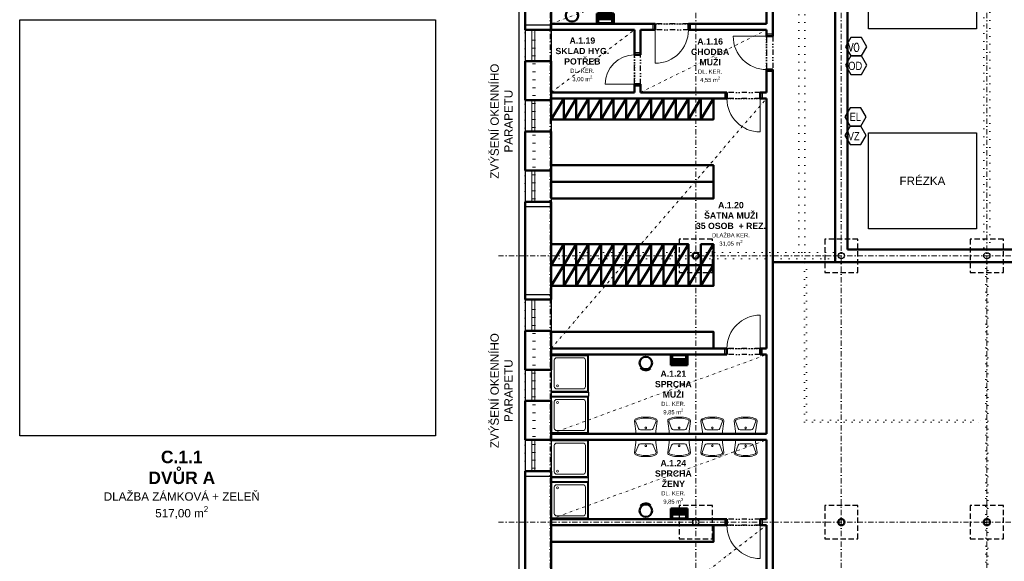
# Model space of a CAD drawing. Header units: millimetres. Extents: x 887082 to 1346431, y -219716 to -98064.
# Tile 8 of 37: x 906060 to 929734, y -151966 to -138954. Entities that reach past the tile are written whole.
import ezdxf
from ezdxf.enums import TextEntityAlignment as Align

# ---------------------------------------------------------------- set-up
doc = ezdxf.new("R2010")
doc.units = ezdxf.units.MM
doc.header["$LTSCALE"] = 10
for name, pattern in [('DASHDOT', [25.4, 12.7, -6.35, 0, -6.35]), ('DASHED', [19.05, 12.7, -6.35]), ('DIVIDE', [31.75, 12.7, -6.35, 0, -6.35, 0, -6.35]), ('DIVIDE2', [15.875, 6.35, -3.175, 0, -3.175, 0, -3.175]), ('DOT', [6.35, 0, -6.35])]:
    doc.linetypes.add(name, pattern=pattern)
for name, color, linetype, lineweight in [('CKBB0_12', 84, 'Continuous', 9), ('CKDVERE_', 7, 'Continuous', 15), ('CKDVERE_NADROVINOU', 1, 'DIVIDE', 18), ('CKDVERE_ZARUBNE_LISOVANE', 7, 'Continuous', 25), ('CKOKNA', 1, 'Continuous', 9), ('CKSTENY_OSY', 1, 'DASHDOT', 15), ('CKSTENY_REZ', 6, 'Continuous', 50), ('CKTEXTY_MALE', 3, 'Continuous', 25), ('CKTEXTY_STREDNI', 6, 'Continuous', 50), ('odpad', 246, 'Continuous', 25), ('pripojka ELEKTRO', 1, 'Continuous', 25), ('pripojka STL. VZDUCH', 30, 'Continuous', 25), ('pripojka VODA', 5, 'Continuous', 25), ('TP_bourané_kce', 7, 'DOT', 15), ('TP_podhledy', 1, 'DIVIDE2', 15)]:
    doc.layers.add(name, color=color, linetype=linetype, lineweight=lineweight)
doc.layers.add('CKDVERE_DORAZ', color=7, linetype='DOT', lineweight=25, plot=False)
doc.layers.add('TP_skryté_1', color=21, linetype='Continuous', lineweight=50, plot=False)
for name, color, linetype in [('CKSTENY_NADROVINOU', 7, 'DIVIDE'), ('CKSTENY_PODROVINOU', 7, 'Continuous'), ('CKSTENY_SKRYTE', 7, 'DASHED'), ('TP_SSGC_stroje', 84, 'Continuous')]:
    doc.layers.add(name, color=color, linetype=linetype)
doc.styles.get("Standard").update_dxf_attribs({"font": 'SIMPLEX.SHX', "width": 0.8})
doc.styles.add('TOP_ARIAL_CE', font='arial.ttf', dxfattribs={"height": 100})

# ---------------------------------------------------------------- blocks, each defined once
blk = doc.blocks.new('Sprchová vana čelní 90x90')
at = {"color": 0, "linetype": 'ByBlock', "lineweight": -2}
for p, q in [((0, 0), (0, 900)), ((0, 900), (900, 900)), ((25, 0), (25, 875)), ((25, 875), (350, 875)), ((75, 135), (75, 765)), ((125, 875), (125, 900)), ((135, 825), (765, 825)), ((150, 875), (150, 900)), ((350, 875), (350, 900)), ((350, 875), (875, 875)), ((550, 875), (550, 900)), ((750, 875), (750, 900)), ((775, 875), (775, 900)), ((825, 765), (825, 135)), ((875, 875), (875, 0)), ((900, 900), (900, 0)), ((900, 0), (0, 0)), ((765, 75), (135, 75))]:
    blk.add_line(p, q, dxfattribs=at)
blk.add_circle((149, 149), 25, dxfattribs=at)
for centre, start, end in [((135, 765), 90, 180), ((765, 765), 0, 90), ((135, 135), 180, 270), ((765, 135), 270, 0)]:
    blk.add_arc(centre, 60, start, end, dxfattribs=at)
blk = doc.blocks.new('Umyvadla')
at = {"color": 0, "linetype": 'ByBlock', "lineweight": -2}
for points in [[(337, -400), (213, -400, -0.109772), (33, -360, -0.336902), (1, -299), (43, 0), (507, 0), (549, -299, -0.336902), (517, -360, -0.109772), (337, -400)], [(337, -370, 0.109772), (504, -333, 0.340178), (520, -303), (454, -123, 0.315159), (407, -90), (143, -90, 0.315159), (96, -123), (30, -303, 0.340178), (46, -333, 0.109772), (213, -370), (337, -370)]]:
    blk.add_lwpolyline(points, format="xyb", close=True, dxfattribs=at)
blk.add_circle((275, -140), 20, dxfattribs=at)
blk = doc.blocks.new('ručník')
at = {"color": 0, "linetype": 'ByBlock', "lineweight": -2}
for p, q in [((202, 0), (-202, 0)), ((-202, 0), (-202, -226)), ((202, -226), (202, 0)), ((-202, -202), (-160, -202)), ((-202, -250), (-202, -226)), ((-202, -226), (202, -226)), ((-167, -12), (167, -12)), ((-167, -24), (-167, -12)), ((-167, -48), (-167, -24)), ((-167, -71), (-167, -48)), ((-167, -107), (-167, -71)), ((-167, -131), (-167, -107)), ((-167, -107), (11, -107)), ((-167, -167), (-167, -131)), ((-32, -131), (-167, -131)), ((-167, -190), (-167, -167)), ((-167, -167), (-96, -167)), ((-167, -206), (-167, -190)), ((-167, -214), (-167, -206)), ((-167, -226), (-167, -214)), ((-160, -202), (202, -202)), ((-96, -167), (167, -167)), ((167, -131), (-32, -131)), ((11, -107), (167, -107)), ((167, -12), (167, -20)), ((167, -20), (167, -24)), ((167, -24), (167, -48)), ((167, -48), (167, -71)), ((167, -71), (167, -107)), ((167, -107), (167, -131)), ((167, -131), (167, -167)), ((167, -167), (167, -190)), ((167, -190), (167, -214)), ((167, -214), (167, -226)), ((202, -226), (202, -250)), ((-167, -250), (-202, -250)), ((167, -238), (-167, -238)), ((-167, -238), (-167, -254)), ((87, -250), (-167, -250)), ((-167, -254), (167, -254)), ((167, -250), (87, -250)), ((167, -254), (167, -238)), ((202, -250), (167, -250))]:
    blk.add_line(p, q, dxfattribs=at)

msp = doc.modelspace()

# ---------------------------------------------------------------- linework, layer by layer
at = {"layer": 'CKDVERE_', "color": 252}
for p, q in [((921340, -139201), (921340, -140001)), ((924015, -139351), (923215, -139351)), ((920840, -140501), (920140, -140501)), ((923865, -140851), (923865, -141651)), ((923865, -146851), (923865, -146051)), ((923865, -151101), (923865, -151901))]:
    msp.add_line(p, q, dxfattribs=at)
for centre, radius, start, end in [((921340, -139201), 800, 270, 0), ((924015, -139351), 800, 180, 270), ((920840, -140501), 700, 90, 180), ((923865, -140851), 800, 180, 270), ((923865, -146851), 800, 90, 180), ((923865, -151101), 800, 180, 270)]:
    msp.add_arc(centre, radius, start, end, dxfattribs=at)
at = {"layer": 'CKDVERE_DORAZ', "color": 252}
for p, q in [((922190, -139051), (921290, -139051)), ((924015, -139301), (924015, -140201)), ((920840, -140551), (920840, -139751)), ((923915, -140851), (923015, -140851)), ((923915, -146851), (923015, -146851)), ((923915, -151101), (923015, -151101))]:
    msp.add_line(p, q, dxfattribs=at)
at = {"layer": 'CKDVERE_NADROVINOU', "color": 252}
for p, q in [((922140, -139051), (921340, -139051)), ((922140, -139201), (921340, -139201)), ((924015, -139351), (924015, -140151)), ((924165, -139351), (924165, -140151)), ((920840, -140501), (920840, -139801)), ((920990, -140501), (920990, -139801)), ((923865, -140701), (923065, -140701)), ((923865, -140851), (923065, -140851)), ((923865, -146851), (923065, -146851)), ((923865, -147001), (923065, -147001)), ((923865, -150951), (923065, -150951)), ((923865, -151101), (923065, -151101))]:
    msp.add_line(p, q, dxfattribs=at)
at = {"layer": 'CKDVERE_ZARUBNE_LISOVANE', "color": 252}
for p, q in [((921290, -139051), (921340, -139051)), ((921290, -139201), (921290, -139051)), ((921340, -139201), (921290, -139201)), ((921340, -139051), (921340, -139201)), ((922190, -139051), (922140, -139051)), ((922140, -139051), (922140, -139201)), ((922140, -139201), (922190, -139201)), ((922190, -139201), (922190, -139051)), ((924015, -139301), (924015, -139351)), ((924165, -139301), (924015, -139301)), ((924015, -139351), (924165, -139351)), ((924165, -139351), (924165, -139301)), ((920840, -139751), (920840, -139801)), ((920990, -139751), (920840, -139751)), ((920840, -139801), (920990, -139801)), ((920990, -139801), (920990, -139751)), ((924015, -140201), (924015, -140151)), ((924015, -140151), (924165, -140151)), ((924165, -140201), (924015, -140201)), ((924165, -140151), (924165, -140201)), ((920840, -140551), (920840, -140501)), ((920840, -140501), (920990, -140501)), ((920990, -140551), (920840, -140551)), ((920990, -140501), (920990, -140551)), ((923065, -140701), (923015, -140701)), ((923015, -140701), (923015, -140851)), ((923015, -140851), (923065, -140851)), ((923065, -140851), (923065, -140701)), ((923865, -140851), (923865, -140701)), ((923865, -140701), (923915, -140701)), ((923915, -140851), (923865, -140851)), ((923915, -140701), (923915, -140851)), ((923015, -146851), (923065, -146851)), ((923015, -147001), (923015, -146851)), ((923065, -147001), (923015, -147001)), ((923065, -146851), (923065, -147001)), ((923915, -146851), (923865, -146851)), ((923865, -146851), (923865, -147001)), ((923865, -147001), (923915, -147001)), ((923915, -147001), (923915, -146851)), ((923065, -150951), (923015, -150951)), ((923015, -150951), (923015, -151101)), ((923065, -151101), (923065, -150951)), ((923865, -151101), (923865, -150951)), ((923865, -150951), (923915, -150951)), ((923915, -150951), (923915, -151101)), ((923015, -151101), (923065, -151101)), ((923915, -151101), (923865, -151101))]:
    msp.add_line(p, q, dxfattribs=at)
at = {"layer": 'CKOKNA', "color": 252}
for p, q in [((918375, -139951), (918375, -139201)), ((918450, -139951), (918450, -139201)), ((918375, -141639), (918375, -140889)), ((918450, -141639), (918450, -140889)), ((918375, -143326), (918375, -142576)), ((918450, -143326), (918450, -142576)), ((918375, -146426), (918375, -145676)), ((918450, -146426), (918450, -145676)), ((918375, -148114), (918375, -147364)), ((918450, -148114), (918450, -147364)), ((918375, -149801), (918375, -149051)), ((918450, -149801), (918450, -149051))]:
    msp.add_line(p, q, dxfattribs=at)
at = {"layer": 'CKSTENY_NADROVINOU', "color": 252}
for p, q in [((922140, -139051), (921340, -139051)), ((922140, -139201), (921340, -139201)), ((924015, -139351), (924015, -140151)), ((924165, -139351), (924165, -140151)), ((920840, -140501), (920840, -139801)), ((920990, -140501), (920990, -139801)), ((923865, -140701), (923065, -140701)), ((923865, -140851), (923065, -140851)), ((923865, -146851), (923065, -146851)), ((923865, -147001), (923065, -147001)), ((923865, -150951), (923065, -150951)), ((923865, -151101), (923065, -151101))]:
    msp.add_line(p, q, dxfattribs=at)
at = {"layer": 'CKSTENY_OSY', "color": 252, "lineweight": 5}
for p, q in [((918815, -178808), (918815, -111893)), ((922315, -178808), (922315, -111893)), ((925815, -178808), (925815, -111893)), ((929315, -178808), (929315, -111893)), ((917569, -144626), (1000470, -144626)), ((917569, -151026), (1000470, -151026))]:
    msp.add_line(p, q, dxfattribs=at)
at = {"layer": 'CKSTENY_PODROVINOU', "color": 252}
for p, q in [((918060, -135906), (918060, -157766)), ((918210, -139081), (918840, -139081)), ((918210, -139201), (918210, -139951)), ((918840, -139201), (918840, -139951)), ((918210, -140889), (918210, -141639)), ((918840, -140889), (918840, -141639)), ((918210, -142576), (918210, -143326)), ((918840, -142576), (918840, -143326)), ((918210, -143446), (918840, -143446)), ((918210, -145556), (918840, -145556)), ((918210, -145676), (918210, -146426)), ((918840, -145676), (918840, -146426)), ((918210, -147364), (918210, -148114)), ((918840, -147364), (918840, -148114)), ((918840, -147901), (919740, -147901)), ((919740, -147901), (919740, -148001)), ((918840, -148001), (919740, -148001)), ((918210, -149051), (918210, -149801)), ((918840, -149051), (918840, -149801)), ((918210, -149921), (918840, -149921)), ((918840, -149951), (919740, -149951)), ((918840, -150051), (919740, -150051)), ((919740, -150051), (919740, -149951))]:
    msp.add_line(p, q, dxfattribs=at)
msp.add_lwpolyline([(916060, -148956), (906060, -148956), (906060, -138956), (916060, -138956)], close=True, dxfattribs=at)
for centre in [(925815, -144626), (929315, -144626), (922315, -151026)]:
    msp.add_circle(centre, 75, dxfattribs=at)
at = {"layer": 'CKSTENY_REZ', "color": 252}
for p, q in [((925665, -144776), (925665, -131976)), ((925965, -131976), (925965, -144476)), ((918210, -139201), (918210, -134851)), ((924165, -139351), (924165, -134851)), ((918840, -139201), (918840, -135151)), ((924015, -139051), (924015, -137151)), ((918210, -139201), (918840, -139201)), ((921340, -139051), (918840, -139051)), ((920840, -139201), (918840, -139201)), ((920840, -139201), (920840, -139801)), ((921340, -139201), (920990, -139201)), ((920990, -139201), (920990, -139801)), ((921340, -139051), (921340, -139201)), ((924015, -139051), (922140, -139051)), ((922140, -139051), (922140, -139201)), ((924015, -139201), (922140, -139201)), ((924015, -139351), (924015, -139201)), ((924015, -139351), (924165, -139351)), ((920840, -139801), (920990, -139801)), ((918210, -139951), (918210, -140889)), ((918210, -139951), (918840, -139951)), ((918840, -139951), (918840, -140889)), ((924015, -140151), (924165, -140151)), ((924015, -140701), (924015, -140151)), ((924165, -156201), (924165, -140151)), ((920840, -140501), (920840, -140701)), ((920840, -140501), (920990, -140501)), ((920990, -140501), (920990, -140701)), ((920840, -140701), (918840, -140701)), ((923065, -140851), (918840, -140851)), ((923065, -140701), (920990, -140701)), ((923065, -140851), (923065, -140701)), ((924015, -140701), (923865, -140701)), ((923865, -140851), (923865, -140701)), ((924015, -140851), (923865, -140851)), ((924015, -146851), (924015, -140851)), ((918210, -140889), (918840, -140889)), ((918210, -141639), (918210, -142576)), ((918210, -141639), (918840, -141639)), ((918840, -141639), (918840, -142576)), ((918210, -142576), (918840, -142576)), ((918210, -145676), (918210, -143326)), ((918210, -143326), (918840, -143326)), ((918840, -145676), (918840, -143326)), ((925965, -144476), (940065, -144476)), ((925665, -144776), (940065, -144776)), ((918210, -145676), (918840, -145676)), ((918210, -146426), (918210, -147364)), ((918210, -146426), (918840, -146426)), ((918840, -146426), (918840, -147364)), ((918840, -146851), (923065, -146851)), ((918840, -147001), (923065, -147001)), ((923065, -146851), (923065, -147001)), ((923865, -146851), (924015, -146851)), ((923865, -146851), (923865, -147001)), ((923865, -147001), (924015, -147001)), ((924015, -148901), (924015, -147001)), ((918210, -147364), (918840, -147364)), ((918210, -148114), (918210, -149051)), ((918210, -148114), (918840, -148114)), ((918840, -148114), (918840, -149051)), ((918840, -148901), (924015, -148901)), ((918210, -149051), (918840, -149051)), ((918840, -149051), (924015, -149051)), ((924015, -150951), (924015, -149051)), ((918210, -152151), (918210, -149801)), ((918210, -149801), (918840, -149801)), ((918840, -152151), (918840, -149801)), ((918840, -150951), (923065, -150951)), ((923065, -151101), (923065, -150951)), ((923865, -150951), (924015, -150951)), ((923865, -151101), (923865, -150951)), ((918840, -151101), (923065, -151101)), ((923865, -151101), (924015, -151101)), ((924015, -155101), (924015, -151101))]:
    msp.add_line(p, q, dxfattribs=at)
for centre in [(922315, -144626), (925815, -151026), (929315, -151026)]:
    msp.add_circle(centre, 75, dxfattribs=at)
at = {"layer": 'CKSTENY_SKRYTE', "color": 252}
for points in [[(921915, -145026), (922715, -145026), (922715, -144226), (921915, -144226)], [(925415, -145026), (926215, -145026), (926215, -144226), (925415, -144226)], [(928915, -145026), (929715, -145026), (929715, -144226), (928915, -144226)], [(921915, -151426), (922715, -151426), (922715, -150626), (921915, -150626)], [(925415, -151426), (926215, -151426), (926215, -150626), (925415, -150626)], [(928915, -151426), (929715, -151426), (929715, -150626), (928915, -150626)]]:
    msp.add_lwpolyline(points, close=True, dxfattribs=at)
at = {"layer": 'odpad', "color": 252}
msp.add_lwpolyline([(926297, -139826), (926041, -139826), (925913, -140048), (926041, -140269), (926297, -140269), (926425, -140048)], close=True, dxfattribs=at)
at = {"layer": 'pripojka ELEKTRO', "color": 252}
msp.add_lwpolyline([(926285, -141070), (926029, -141070), (925901, -141291), (926029, -141513), (926285, -141513), (926413, -141291)], close=True, dxfattribs=at)
at = {"layer": 'pripojka STL. VZDUCH', "color": 252}
msp.add_lwpolyline([(926285, -141513), (926029, -141513), (925901, -141735), (926029, -141956), (926285, -141956), (926413, -141735)], close=True, dxfattribs=at)
at = {"layer": 'pripojka VODA', "color": 252}
for p, q in [((926041, -139383), (925913, -139605)), ((926297, -139383), (926041, -139383)), ((926425, -139605), (926297, -139383)), ((925913, -139605), (926041, -139826)), ((926297, -139826), (926425, -139605)), ((926041, -139826), (926297, -139826))]:
    msp.add_line(p, q, dxfattribs=at)
at = {"layer": 'TP_bourané_kce', "color": 252, "ltscale": 3}
for p, q in [((929390, -123916), (929390, -144626)), ((929240, -144626), (929240, -134406)), ((924790, -144551), (924790, -135001)), ((924940, -144551), (924940, -135001)), ((918840, -139081), (918210, -139081)), ((918210, -139081), (918210, -143446)), ((918410, -143446), (918410, -139081)), ((918450, -143446), (918450, -139081)), ((918840, -139081), (918840, -143446)), ((918840, -143446), (918210, -143446)), ((918840, -143326), (918840, -149921)), ((925815, -144551), (918840, -144551)), ((929290, -163801), (929290, -144626)), ((929340, -163851), (929340, -144626)), ((918840, -144701), (925815, -144701)), ((924930, -148626), (924930, -144701)), ((924980, -148576), (924980, -144701)), ((918840, -145556), (918210, -145556)), ((918210, -145556), (918210, -149921)), ((918410, -149921), (918410, -145556)), ((918450, -149921), (918450, -145556)), ((924930, -148626), (929290, -148626)), ((924980, -148576), (929290, -148576)), ((918840, -149921), (918210, -149921))]:
    msp.add_line(p, q, dxfattribs=at)
at = {"layer": 'TP_podhledy', "color": 252}
for p, q in [((918840, -139051), (924015, -137151)), ((918840, -140701), (920840, -139201)), ((920990, -140701), (924015, -139201)), ((918840, -146851), (924015, -140851)), ((918840, -148901), (924015, -147001)), ((918840, -150951), (924015, -149051)), ((918840, -155101), (924015, -151101))]:
    msp.add_line(p, q, dxfattribs=at)
at = {"layer": 'TP_skryté_1', "color": 252}
msp.add_line((925665, -144776), (924165, -144776), dxfattribs=at)
for points in [[(919140, -140851), (919140, -141351), (918840, -141351), (918840, -140851), (919140, -140851), (918840, -141351)], [(919440, -140851), (919440, -141351), (919140, -141351), (919140, -140851), (919440, -140851), (919140, -141351)], [(919740, -140851), (919740, -141351), (919440, -141351), (919440, -140851), (919740, -140851), (919440, -141351)], [(920040, -140851), (920040, -141351), (919740, -141351), (919740, -140851), (920040, -140851), (919740, -141351)], [(920340, -140851), (920340, -141351), (920040, -141351), (920040, -140851), (920340, -140851), (920040, -141351)], [(920640, -140851), (920640, -141351), (920340, -141351), (920340, -140851), (920640, -140851), (920340, -141351)], [(920940, -140851), (920940, -141351), (920640, -141351), (920640, -140851), (920940, -140851), (920640, -141351)], [(921240, -140851), (921240, -141351), (920940, -141351), (920940, -140851), (921240, -140851), (920940, -141351)], [(921540, -140851), (921540, -141351), (921240, -141351), (921240, -140851), (921540, -140851), (921240, -141351)], [(921840, -140851), (921840, -141351), (921540, -141351), (921540, -140851), (921840, -140851), (921540, -141351)], [(922140, -140851), (922140, -141351), (921840, -141351), (921840, -140851), (922140, -140851), (921840, -141351)], [(922440, -140851), (922440, -141351), (922140, -141351), (922140, -140851), (922440, -140851), (922140, -141351)], [(922740, -140851), (922740, -141351), (922440, -141351), (922440, -140851), (922740, -140851), (922440, -141351)], [(919140, -144351), (919140, -144851), (918840, -144851), (918840, -144351), (919140, -144351), (918840, -144851)], [(919440, -144351), (919440, -144851), (919140, -144851), (919140, -144351), (919440, -144351), (919140, -144851)], [(919740, -144351), (919740, -144851), (919440, -144851), (919440, -144351), (919740, -144351), (919440, -144851)], [(920040, -144351), (920040, -144851), (919740, -144851), (919740, -144351), (920040, -144351), (919740, -144851)], [(920340, -144351), (920340, -144851), (920040, -144851), (920040, -144351), (920340, -144351), (920040, -144851)], [(920640, -144351), (920640, -144851), (920340, -144851), (920340, -144351), (920640, -144351), (920340, -144851)], [(920940, -144351), (920940, -144851), (920640, -144851), (920640, -144351), (920940, -144351), (920640, -144851)], [(921240, -144351), (921240, -144851), (920940, -144851), (920940, -144351), (921240, -144351), (920940, -144851)], [(921540, -144351), (921540, -144851), (921240, -144851), (921240, -144351), (921540, -144351), (921240, -144851)], [(921840, -144351), (921840, -144851), (921540, -144851), (921540, -144351), (921840, -144351), (921540, -144851)], [(922140, -144351), (922140, -144851), (921840, -144851), (921840, -144351), (922140, -144351), (921840, -144851)], [(922740, -144351), (922740, -144851), (922440, -144851), (922440, -144351), (922740, -144351), (922440, -144851)], [(919140, -144851), (919140, -145351), (918840, -145351), (918840, -144851), (919140, -144851), (918840, -145351)], [(919440, -144851), (919440, -145351), (919140, -145351), (919140, -144851), (919440, -144851), (919140, -145351)], [(919740, -144851), (919740, -145351), (919440, -145351), (919440, -144851), (919740, -144851), (919440, -145351)], [(920040, -144851), (920040, -145351), (919740, -145351), (919740, -144851), (920040, -144851), (919740, -145351)], [(920340, -144851), (920340, -145351), (920040, -145351), (920040, -144851), (920340, -144851), (920040, -145351)], [(920640, -144851), (920640, -145351), (920340, -145351), (920340, -144851), (920640, -144851), (920340, -145351)], [(920940, -144851), (920940, -145351), (920640, -145351), (920640, -144851), (920940, -144851), (920640, -145351)], [(921240, -144851), (921240, -145351), (920940, -145351), (920940, -144851), (921240, -144851), (920940, -145351)], [(921540, -144851), (921540, -145351), (921240, -145351), (921240, -144851), (921540, -144851), (921240, -145351)], [(921840, -144851), (921840, -145351), (921540, -145351), (921540, -144851), (921840, -144851), (921540, -145351)], [(922140, -144851), (922140, -145351), (921840, -145351), (921840, -144851), (922140, -144851), (921840, -145351)], [(922440, -144851), (922440, -145351), (922140, -145351), (922140, -144851), (922440, -144851), (922140, -145351)], [(922740, -144851), (922740, -145351), (922440, -145351), (922440, -144851), (922740, -144851), (922440, -145351)]]:
    msp.add_lwpolyline(points, dxfattribs=at)
for points in [[(918840, -142851), (922740, -142851), (922740, -142451), (918840, -142451)], [(918840, -143251), (922740, -143251), (922740, -142851), (918840, -142851)], [(918840, -146851), (922740, -146851), (922740, -146451), (918840, -146451)], [(918840, -151101), (922740, -151101), (922740, -151501), (918840, -151501)]]:
    msp.add_lwpolyline(points, close=True, dxfattribs=at)
for centre in [(919340, -138851), (921115, -147201), (921115, -150751)]:
    msp.add_circle(centre, 150, dxfattribs=at)
for centre, start, end in [((921115, -147201), 221.0964, 311.0964), ((921115, -150751), 48.9036, 138.9036)]:
    msp.add_arc(centre, 175, start, end, dxfattribs=at)
at = {"layer": 'TP_SSGC_stroje', "color": 252}
for points in [[(926465, -132476), (929065, -132476), (929065, -139176), (926465, -139176)], [(926465, -141676), (929065, -141676), (929065, -143976), (926465, -143976)]]:
    msp.add_lwpolyline(points, close=True, dxfattribs=at)

# ---------------------------------------------------------------- block references
at = {"layer": 'CKBB0_12', "color": 252, "xscale": -1, "rotation": 270}
for p in [(918840, -147901), (918840, -149951)]:
    msp.add_blockref('Sprchová vana čelní 90x90', p, dxfattribs=at)
at = {"layer": 'CKBB0_12', "color": 252}
for name, p, rotation in [('Sprchová vana čelní 90x90', (918840, -148001), 270), ('Umyvadla', (921390, -148901), 180), ('Umyvadla', (922190, -148901), 180), ('Umyvadla', (922990, -148901), 180), ('Umyvadla', (923790, -148901), 180), ('Sprchová vana čelní 90x90', (918840, -150051), 270)]:
    msp.add_blockref(name, p, dxfattribs=dict(at, rotation=rotation))
at = {"layer": 'CKBB0_12', "color": 252, "xscale": -1}
for p in [(921390, -149051), (922190, -149051), (922990, -149051), (923790, -149051)]:
    msp.add_blockref('Umyvadla', p, dxfattribs=at)
at = {"layer": 'TP_skryté_1', "color": 252, "rotation": 180}
for p in [(920140, -139051), (921915, -150951)]:
    msp.add_blockref('ručník', p, dxfattribs=at)
at = {"layer": 'TP_skryté_1', "color": 252, "xscale": -1}
msp.add_blockref('ručník', (921915, -147001), dxfattribs=at)

# ---------------------------------------------------------------- texts
at = {"layer": 'CKTEXTY_MALE', "color": 252, "style": 'TOP_ARIAL_CE'}
msp.add_text('FRÉZKA', height=200, rotation=0, dxfattribs=at).set_placement((927765, -142826), align=Align.MIDDLE_CENTER)
at = {"layer": 'CKTEXTY_STREDNI', "color": 252, "attachment_point": 5, "rotation": 0, "style": 'TOP_ARIAL_CE'}
for s, insert, char_height, width in [('\\A1;{\\fArial|b1|i0|c238|p34;A.1.19\\PSKLAD HYG. POTŘEB} {\\H0.6667x;\\PDL. KER.\\P3,00 m\\H0.7x;\\S2^ ;}', (919589, -139916), 150, 1346.36), ('\\A1;{\\fArial|b1|i0|c238|p34;A.1.16\\PCHODBA MUŽI} {\\H0.6667x;\\PDL. KER.\\P4,55 m\\H0.7x;\\S2^ ;}', (922661, -139936), 150, 1346.36), ('\\A1;{\\fArial|b1|i0|c238|p34;A.1.20\\PŠATNA MUŽI\\P35 OSOB  + REZ.\\fArial|b0|i0|c238|p34;\\H0.6667x;\\PDLAŽBA KER.\\P31,05 m\\H0.7x;\\S2^ ;}', (923161, -143868), 150, 4642.86), ('\\A1;{\\fArial|b1|i0|c238|p34;A.1.21\\PSPRCHA MUŽI} {\\H0.6667x;\\PDL. KER.\\P9,85 m\\H0.7x;\\S2^ ;}', (921776, -147919), 150, 1346.36), ('\\A1;{\\fArial|b1|i0|c238|p34;C.1.1\\PDVŮR A} {\\H0.6667x;\\PDLAŽBA ZÁMKOVÁ + ZELEŇ\\P517,00 m\\H0.7x;\\S2^ ;}', (909957, -150129), 300, 5113.54), ('\\A1;{\\fArial|b1|i0|c238|p34;A.1.24\\PSPRCHA ŽENY} {\\H0.6667x;\\PDL. KER.\\P9,85 m\\H0.7x;\\S2^ ;}', (921776, -150067), 150, 1346.36)]:
    msp.add_mtext(s, dxfattribs=dict(at, insert=insert, char_height=char_height, width=width))
at = {"layer": 'odpad', "color": 252, "insert": (925983, -139963), "char_height": 200, "width": 255.96, "attachment_point": 1}
msp.add_mtext('{\\f@Arial Unicode MS|b0|i0|c0|p0;OD}', dxfattribs=at)
at = {"layer": 'pripojka ELEKTRO', "color": 252, "insert": (926014, -141186), "char_height": 200, "width": 255.96, "attachment_point": 1}
msp.add_mtext('{\\f@Arial Unicode MS|b0|i0|c0|p0;EL}', dxfattribs=at)
at = {"layer": 'pripojka STL. VZDUCH', "color": 252, "insert": (925971, -141650), "char_height": 200, "width": 255.96, "attachment_point": 1}
msp.add_mtext('{\\f@Arial Unicode MS|b0|i0|c0|p0;VZ}', dxfattribs=at)
at = {"layer": 'pripojka VODA', "color": 252, "width": 0.8}
msp.add_text('VO', height=200, dxfattribs=at).set_placement((925983, -139721))
at = {"layer": 'TP_skryté_1', "color": 252, "char_height": 200, "width": 4070.74, "attachment_point": 5, "rotation": 90, "style": 'TOP_ARIAL_CE'}
for insert in [(917647, -141392), (917647, -147867)]:
    msp.add_mtext('\\A1;ZVÝŠENÍ OKENNÍHO PARAPETU', dxfattribs=dict(at, insert=insert))

doc.saveas('drawing.dxf')
